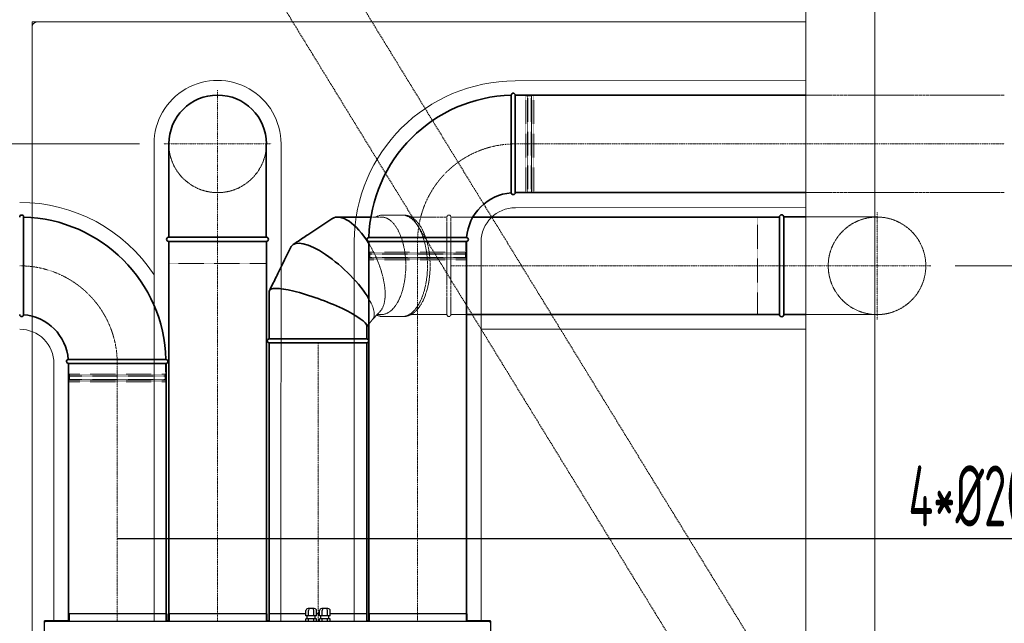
# Model space of a CAD drawing. Header units: millimetres. Extents: x 15940 to 92175, y -24684 to 227664.
# Tile 122 of 132: x 53099 to 55117, y 210806 to 212043. Entities that reach past the tile are written whole.
import ezdxf

# ---------------------------------------------------------------- set-up
doc = ezdxf.new("R2010")
doc.units = ezdxf.units.MM
doc.header["$LTSCALE"] = 0.05
for name, pattern in [('ACAD_ISO02W100', [15, 12, -3]), ('ACAD_ISO10W100', [18, 12, -3, 0, -3]), ('phl_thick', [0]), ('ČÁRKOVANÁ', [0.75, 0.5, -0.25])]:
    doc.linetypes.add(name, pattern=pattern)
doc.layers.get('0').update_dxf_attribs({"lineweight": 5})
for name, color, linetype, lineweight in [('VZT_01 SUP (PŘÍVOD) - OBRYS', 5, 'Continuous', 35), ('VZT_02 SUP (PŘÍVOD) - OSA', 5, 'ACAD_ISO10W100', 5), ('VZT_04 SUP (PŘÍVOD) - SKRYTÉ', 5, 'ACAD_ISO02W100', 5), ('VZT_05 ETA (ODVOD) - OBRYS', 6, 'Continuous', 35), ('VZT_06 ETA (ODVOD) - OSA', 6, 'ACAD_ISO10W100', 5), ('VZT_08 ETA (ODVOD) - SKRYTÉ', 6, 'ACAD_ISO02W100', 5), ('VZT_09 ODA (SÁNÍ) - OBRYS', 3, 'Continuous', 35), ('VZT_10 ODA (SÁNÍ) - OSA', 3, 'ACAD_ISO10W100', 5), ('VZT_13 EHA (VÝFUK) - OBRYS', 14, 'Continuous', 35), ('VZT_14 EHA (VÝFUK) - OSA', 14, 'ACAD_ISO10W100', 5), ('VZT_16 EHA (VÝFUK) - SKRYTÉ', 14, 'ACAD_ISO02W100', 5), ('VZT_21 ZAŘÍZENÍ - OBRYS', 1, 'Continuous', 30), ('VZT_50 POPIS - OBECNE', 7, 'Continuous', 13), ('VZT_60_KOTY - DIMENZE', 7, 'Continuous', 5), ('VZT_IZOLACE - TEPELNÁ', 6, 'IZOLACE TEPELNA', 5)]:
    doc.layers.add(name, color=color, linetype=linetype, lineweight=lineweight)
for name, color, linetype, lineweight, plot in [('VZT_03 SUP (PŘÍVOD) - NETISK', 8, 'ACAD_ISO02W100', 5, False), ('VZT_07 ETA (ODVOD) - NETISK', 8, 'ACAD_ISO02W100', 5, False), ('VZT_11 ODA (SÁNÍ) - NETISK', 8, 'ACAD_ISO02W100', 5, False), ('VZT_15 EHA (VÝFUK) - NETISK', 8, 'ACAD_ISO02W100', 5, False)]:
    doc.layers.add(name, color=color, linetype=linetype, lineweight=lineweight, plot=plot)
doc.styles.add('EVORA_125', font='isocp.shx', dxfattribs={"width": 0.6, "height": 125})
doc.styles.get("Standard").update_dxf_attribs({"font": 'arial.ttf'})
doc.linetypes.add('IZOLACE TEPELNA', pattern='A,12.7,-1.5,["T",Standard,S=2.54,R=0,X=0,Y=-1.27],-3', length=17.2)

msp = doc.modelspace()

# ---------------------------------------------------------------- linework, layer by layer
at = {"color": 0, "linetype": 'Continuous', "lineweight": 0}
msp.add_open_spline([(53886, 211642.9), (53885.6, 211642.9), (53885.2, 211642.9), (53884.8, 211642.9)], degree=3, dxfattribs=at)
at = {"layer": 'VZT_01 SUP (PŘÍVOD) - OBRYS', "extrusion": (0, 1, -2.22045e-16)}
for p, q in [((53750.5, 211638.8), (53818.5, 211638.9)), ((53610.3, 211389), (53760.3, 211389)), ((53781.8, 211389), (53810.3, 211389)), ((53610.3, 211381), (53623.7, 211381)), ((53623.7, 211381), (53810.3, 211381))]:
    msp.add_line(p, q, dxfattribs=at)
at = {"layer": 'VZT_01 SUP (PŘÍVOD) - OBRYS'}
for p, q in [((54655.9, 211638.9), (54027.7, 211638.9)), ((54655.9, 211639), (54656, 211439)), ((54664.9, 211639), (54710.3, 211639)), ((54664.9, 211639), (54665, 211439)), ((54655.9, 211438.9), (54014.3, 211438.9)), ((54665, 211439), (54710.3, 211438.9))]:
    msp.add_line(p, q, dxfattribs=at)
for points in [[(53610.3, 210811.4), (53610.3, 211381)], [(53810.3, 210811.4), (53810.3, 211381)]]:
    msp.add_lwpolyline(points, dxfattribs=at)
for centre, start, end in [((54660.4, 211639), 0.0201, 180.0201), ((54660.5, 211439), 180.0201, 0.0201)]:
    msp.add_arc(centre, 4.5, start, end, dxfattribs=at)
at = {"layer": 'VZT_01 SUP (PŘÍVOD) - OBRYS', "extrusion": (0, -2.22045e-16, -1)}
for centre, start, end in [((-53610.3, 211385), 270, 90), ((-53810.3, 211385), 90, 270)]:
    msp.add_arc(centre, 4, start, end, dxfattribs=at)
at = {"layer": 'VZT_01 SUP (PŘÍVOD) - OBRYS'}
for centre, major_axis, ratio, start_param, end_param in [((53786.3, 211538.9), (-44.8, 98), 0.43014, -1.286937, 0.067489), ((53739.7, 211505), (-82.3, 76.1), 0.320509, -2.334692, 0.093398), ((53710.3, 211451.1), (-99.7, 37.1), 0.182828, -2.02697, 0.067696), ((53710.3, 211451.1), (-99.7, 37.1), 0.182828, -3.073156, -2.02697), ((53710.3, 211389), (-100, 0), 0.000063, -2.094395, 1.047198)]:
    msp.add_ellipse(centre, major_axis=major_axis, ratio=ratio, start_param=start_param, end_param=end_param, dxfattribs=at)
for points, knots in [([(53659.6, 211582.9), (53662.1, 211584.6), (53664.6, 211586.2), (53674.5, 211592.8), (53682, 211597.8), (53706, 211613.6), (53722.4, 211624.5), (53738.8, 211635.4)], [0, 0, 0, 0, 10, 10, 40, 40, 105.770709, 105.770709, 105.770709, 105.770709]), ([(53610.8, 211488.6), (53612.2, 211491.5), (53613.7, 211494.4), (53619.5, 211506), (53623.8, 211514.6), (53637.2, 211541.7), (53646.4, 211560), (53655.5, 211578.3)], [0, 0, 0, 0, 10, 10, 40, 40, 103.238223, 103.238223, 103.238223, 103.238223]), ([(53610.3, 211389), (53610.3, 211389.4), (53610.3, 211389.7), (53610.3, 211390.4), (53610.3, 211390.8), (53610.3, 211391.7), (53610.3, 211392.2), (53610.3, 211393.3), (53610.3, 211393.8), (53610.3, 211395.1), (53610.3, 211395.8), (53610.3, 211397.3), (53610.3, 211398.1), (53610.3, 211400), (53610.3, 211401), (53610.3, 211403.1), (53610.3, 211404.3), (53610.3, 211407), (53610.3, 211408.4), (53610.3, 211411.6), (53610.3, 211413.3), (53610.3, 211417.1), (53610.3, 211419.1), (53610.3, 211423.7), (53610.3, 211426.1), (53610.3, 211431.6), (53610.3, 211434.6), (53610.3, 211441.1), (53610.3, 211444.7), (53610.4, 211452.5), (53610.4, 211456.8), (53610.4, 211466.2), (53610.4, 211471.3), (53610.4, 211480), (53610.4, 211483.4), (53610.4, 211486.9)], [0, 0, 0, 0, 1, 1, 2.2, 2.2, 3.64, 3.64, 5.368, 5.368, 7.4416, 7.4416, 9.92992, 9.92992, 12.915904, 12.915904, 16.499085, 16.499085, 20.798902, 20.798902, 25.958682, 25.958682, 32.150419, 32.150419, 39.580502, 39.580502, 48.496603, 48.496603, 59.195923, 59.195923, 72.035108, 72.035108, 87.442129, 87.442129, 97.882279, 97.882279, 97.882279, 97.882279]), ([(53810.2, 211415.3), (53810.2, 211412), (53810.2, 211408.6), (53810.2, 211399.9), (53810.3, 211394.4), (53810.3, 211389)], [0, 0, 0, 0, 10, 10, 26.273863, 26.273863, 26.273863, 26.273863]), ([(53760.3, 211389), (53766.3, 211389), (53771.9, 211389), (53778.7, 211389), (53780.3, 211389), (53781.8, 211389)], [-315.054875, -315.054875, -315.054875, -315.054875, -294.252947, -294.252947, -287.680532, -287.680532, -287.680532, -287.680532])]:
    msp.add_open_spline(points, degree=3, knots=knots, dxfattribs=at)
msp.add_open_spline([(53814.3, 211419.1), (53812.9, 211417.4), (53811.6, 211415.7), (53810.2, 211414)], degree=3, dxfattribs=at)
at = {"layer": 'VZT_02 SUP (PŘÍVOD) - OSA', "ltscale": 0.3}
for p, q in [((54855.9, 211539), (54855.9, 211649)), ((54655.9, 211539), (54855.9, 211539)), ((54855.9, 211539), (54965.9, 211539.1)), ((54855.9, 211539), (54856, 211429))]:
    msp.add_line(p, q, dxfattribs=at)
at = {"layer": 'VZT_02 SUP (PŘÍVOD) - OSA', "ltscale": 5}
msp.add_line((53982.5, 211538.9), (54655.9, 211538.9), dxfattribs=at)
msp.add_lwpolyline([(53710.3, 211381), (53710.3, 210811.4)], dxfattribs=at)
at = {"layer": 'VZT_03 SUP (PŘÍVOD) - NETISK', "ltscale": 0.4}
for p, q in [((54655.9, 211639), (54610.9, 211638.9)), ((54610.9, 211638.9), (54611, 211439)), ((54611, 211439), (54656, 211439))]:
    msp.add_line(p, q, dxfattribs=at)
at = {"layer": 'VZT_04 SUP (PŘÍVOD) - SKRYTÉ', "ltscale": 5, "extrusion": (0, 1, -2.22045e-16)}
for p, q in [((53818.5, 211638.9), (53840, 211638.9)), ((53843.6, 211643), (53882.5, 211643)), ((53974.5, 211638.9), (53901, 211638.9)), ((53974.5, 211638.9), (53974.5, 211638.9)), ((53982.5, 211438.9), (53982.5, 211638.9)), ((53840, 211438.9), (53831.5, 211439)), ((53843.6, 211434.9), (53882.5, 211434.9)), ((53901, 211438.9), (53974.5, 211438.9)), ((53974.5, 211438.9), (53974.5, 211438.9))]:
    msp.add_line(p, q, dxfattribs=at)
at = {"layer": 'VZT_04 SUP (PŘÍVOD) - SKRYTÉ', "ltscale": 5}
for p, q in [((54027.7, 211638.9), (53982.5, 211638.9)), ((54014.3, 211438.9), (53982.5, 211438.9))]:
    msp.add_line(p, q, dxfattribs=at)
at = {"layer": 'VZT_04 SUP (PŘÍVOD) - SKRYTÉ', "ltscale": 2}
for p, q in [((54710.3, 211639), (54855.9, 211639)), ((54710.3, 211438.9), (54856, 211438.9))]:
    msp.add_line(p, q, dxfattribs=at)
at = {"layer": 'VZT_04 SUP (PŘÍVOD) - SKRYTÉ', "ltscale": 5, "extrusion": (0, -2.22045e-16, -1)}
for centre, start, end in [((-53978.5, 211638.9), 0, 180), ((-53978.5, 211438.9), 180, 0)]:
    msp.add_arc(centre, 4, start, end, dxfattribs=at)
at = {"layer": 'VZT_04 SUP (PŘÍVOD) - SKRYTÉ', "ltscale": 2}
for start, end in [(90.0201, 270.0201), (270.0201, 90.0201)]:
    msp.add_arc((54855.9, 211538.9), 100, start, end, dxfattribs=at)
at = {"layer": 'VZT_04 SUP (PŘÍVOD) - SKRYTÉ', "ltscale": 5}
for centre, major_axis, ratio, start_param, end_param in [((53840.1, 211538.9), (0, 100), 0.5, -1.570869, 0.001002), ((53786.3, 211538.9), (-44.8, 98), 0.43014, -1.76497, -1.286937), ((53786.3, 211538.9), (-44.8, 98), 0.43014, -2.96744, -1.76497), ((53739.7, 211505), (-82.3, 76.1), 0.320509, -3.119115, -2.334692)]:
    msp.add_ellipse(centre, major_axis=major_axis, ratio=ratio, start_param=start_param, end_param=end_param, dxfattribs=at)
at = {"layer": 'VZT_04 SUP (PŘÍVOD) - SKRYTÉ', "ltscale": 5, "extrusion": (3.50325e-46, -2.22045e-16, -1)}
msp.add_ellipse((53882.5, 211538.9), major_axis=(0, 104.1), ratio=0.5, start_param=0, end_param=3.141593, dxfattribs=at)
at = {"layer": 'VZT_04 SUP (PŘÍVOD) - SKRYTÉ', "ltscale": 5}
for points, knots in [([(53828.3, 211638.9), (53828.5, 211639), (53828.8, 211639.2), (53833.7, 211641.7), (53838.6, 211643), (53843.6, 211643)], [6.0138855, 6.0138855, 6.0138855, 6.0138855, 6.0269681, 6.0269681, 6.2831853, 6.2831853, 6.2831853, 6.2831853]), ([(53884.8, 211435), (53886.2, 211434.9), (53887.6, 211435), (53894.5, 211435.7), (53900, 211437.9), (53910.4, 211445.3), (53915.4, 211450.7), (53924.4, 211464.5), (53928.3, 211472.9), (53934.5, 211491.7), (53936.9, 211502), (53939.7, 211523.5), (53940.2, 211534.6), (53939.5, 211556.7), (53938.3, 211567.6), (53934, 211588.1), (53931.1, 211597.7), (53923.7, 211614.7), (53919.2, 211622.1), (53909.1, 211633.9), (53903.5, 211638.2), (53893.7, 211642.2), (53889.9, 211642.9), (53886, 211642.9)], [3.121742, 3.121742, 3.121742, 3.121742, 3.192631, 3.192631, 3.481193, 3.481193, 3.797046, 3.797046, 4.125779, 4.125779, 4.452841, 4.452841, 4.778049, 4.778049, 5.102841, 5.102841, 5.428621, 5.428621, 5.756678, 5.756678, 6.08352, 6.08352, 6.283185, 6.283185, 6.283185, 6.283185]), ([(53974.5, 211438.9), (53974.5, 211438.9), (53974.5, 211441.3), (53974.5, 211450.7), (53974.5, 211457.8), (53974.5, 211475.9), (53974.5, 211486.7), (53974.5, 211510.6), (53974.5, 211523.4), (53974.5, 211549.4), (53974.5, 211562.3), (53974.5, 211586.6), (53974.5, 211597.7), (53974.5, 211616.7), (53974.5, 211624.4), (53974.5, 211635.3), (53974.5, 211638.3), (53974.5, 211638.9), (53974.5, 211638.9), (53974.5, 211638.9)], [157.613566, 157.613566, 157.613566, 157.613566, 195.393508, 195.393508, 234.551342, 234.551342, 273.721472, 273.721472, 312.806301, 312.806301, 351.735982, 351.735982, 390.710875, 390.710875, 429.832624, 429.832624, 468.991563, 468.991563, 473.053633, 473.053633, 473.053633, 473.053633]), ([(53840.1, 211438.9), (53840.3, 211438.9), (53840.5, 211438.9), (53847.3, 211439.1), (53853.7, 211441.8), (53865.7, 211452), (53871.1, 211459.4), (53880.3, 211478), (53883.9, 211488.9), (53888.8, 211513), (53890.1, 211525.9), (53890.1, 211538.9)], [-157.570471, -157.570471, -157.570471, -157.570471, -156.25769, -156.25769, -117.193163, -117.193163, -78.128799, -78.128799, -39.064428, -39.064428, 0, 0, 0, 0]), ([(53837.8, 211445.7), (53835.5, 211443.4), (53833.3, 211441), (53828.1, 211435.4), (53825.2, 211432.3), (53822.3, 211429.1)], [0, 0, 0, 0, 10.000028, 10.000028, 23.298714, 23.298714, 23.298714, 23.298714]), ([(53822.5, 211429.4), (53820.7, 211427.2), (53818.9, 211424.9), (53816.1, 211421.4), (53815.2, 211420.3), (53814.3, 211419.1)], [0, 0, 0, 0, 10.000045, 10.000045, 15.24533, 15.24533, 15.24533, 15.24533])]:
    msp.add_open_spline(points, degree=3, knots=knots, dxfattribs=at)
for points in [[(53843.6, 211434.9), (53839.1, 211434.9), (53834.7, 211435.9), (53830.4, 211437.9)], [(53840, 211438.9), (53840, 211438.9), (53840.1, 211438.9), (53840.1, 211438.9)]]:
    msp.add_open_spline(points, degree=3, dxfattribs=at)
at = {"layer": 'VZT_05 ETA (ODVOD) - OBRYS'}
for points in [[(53404.2, 211597.9), (53404.2, 211788.9)], [(53604.2, 211597.9), (53604.2, 211788.9)], [(53404.2, 211597.9), (53604.2, 211597.9)], [(53404.2, 211588.9), (53604.2, 211588.9)], [(53404.3, 211588.9), (53404.3, 210810.6)], [(53604.3, 211588.9), (53604.3, 210810.6)]]:
    msp.add_lwpolyline(points, dxfattribs=at)
for centre, radius, start, end in [((53504.4, 211788.9), 100, 0, 180), ((53404.2, 211593.4), 4.5, 90, 270), ((53604.2, 211593.4), 4.5, 270, 90)]:
    msp.add_arc(centre, radius, start, end, dxfattribs=at)
at = {"layer": 'VZT_06 ETA (ODVOD) - OSA', "ltscale": 0.3}
for points in [[(53504.2, 211788.9), (53504.2, 211898.9)], [(53504.2, 211788.9), (53394.2, 211788.9)], [(53504.2, 211588.9), (53504.2, 211788.9)], [(53504.2, 211788.9), (53614.2, 211788.9)]]:
    msp.add_lwpolyline(points, dxfattribs=at)
at = {"layer": 'VZT_06 ETA (ODVOD) - OSA', "ltscale": 5}
msp.add_lwpolyline([(53504.3, 210810.6), (53504.3, 211588.9)], dxfattribs=at)
at = {"layer": 'VZT_07 ETA (ODVOD) - NETISK', "ltscale": 0.4}
msp.add_lwpolyline([(53404.2, 211588.9), (53404.2, 211543.9), (53604.2, 211543.9), (53604.2, 211588.9)], dxfattribs=at)
at = {"layer": 'VZT_08 ETA (ODVOD) - SKRYTÉ', "ltscale": 2}
msp.add_arc((53504.4, 211788.9), 100, 180, 0, dxfattribs=at)
at = {"layer": 'VZT_09 ODA (SÁNÍ) - OBRYS'}
for p, q in [((53106.8, 211538.8), (53106.8, 211638.9)), ((53298.7, 211346.8), (53398.7, 211346.8)), ((53398.7, 211338.8), (53198.7, 211338.8))]:
    msp.add_line(p, q, dxfattribs=at)
for points in [[(53198.7, 210810.6), (53198.7, 211338.8)], [(53398.7, 210810.6), (53398.7, 211338.8)]]:
    msp.add_lwpolyline(points, dxfattribs=at)
for centre, radius, start, end in [((53102.8, 211638.9), 4, 359.992, 179.992), ((53098.7, 211338.9), 300, 1.52, 88.4639), ((53102.8, 211438.9), 4, 179.992, 355.4107), ((53098.7, 211338.9), 100, 4.5732, 85.4107), ((53198.7, 211342.8), 4, 94.5732, 269.992), ((53398.7, 211342.8), 4, 269.992, 89.992)]:
    msp.add_arc(centre, radius, start, end, dxfattribs=at)
for points, knots in [([(53106.7, 211438.5), (53106.7, 211438.5), (53106.7, 211440.8), (53106.7, 211449.7), (53106.7, 211456.7), (53106.8, 211474.5), (53106.8, 211485.1), (53106.8, 211508.9), (53106.8, 211521.7), (53106.8, 211536.1), (53106.8, 211537.4), (53106.8, 211538.8)], [315.294186, 315.294186, 315.294186, 315.294186, 351.735982, 351.735982, 390.710875, 390.710875, 429.832624, 429.832624, 468.991563, 468.991563, 473.053633, 473.053633, 473.053633, 473.053633]), ([(53298.7, 211346.8), (53286, 211346.8), (53273.5, 211346.8), (53249.7, 211346.8), (53238.6, 211346.8), (53219.7, 211346.8), (53212.2, 211346.8), (53201.7, 211346.8), (53198.8, 211346.8), (53198.4, 211346.8), (53198.4, 211346.8), (53198.4, 211346.8)], [157.533456, 157.533456, 157.533456, 157.533456, 195.393508, 195.393508, 234.551342, 234.551342, 273.721472, 273.721472, 312.806301, 312.806301, 315.294186, 315.294186, 315.294186, 315.294186])]:
    msp.add_open_spline(points, degree=3, knots=knots, dxfattribs=at)
at = {"layer": 'VZT_10 ODA (SÁNÍ) - OSA', "ltscale": 0.3}
msp.add_lwpolyline([(53098.8, 211538.9), (53098.8, 211538.9, -0.414214), (53298.7, 211338.8), (53298.7, 211338.8)], format="xyb", dxfattribs=at)
at = {"layer": 'VZT_10 ODA (SÁNÍ) - OSA', "ltscale": 5}
msp.add_lwpolyline([(53298.7, 211338.8), (53298.7, 210810.6)], dxfattribs=at)
at = {"layer": 'VZT_11 ODA (SÁNÍ) - NETISK', "ltscale": 0.4}
for p, q in [((53199.7, 211316.8), (53199.7, 211338.8)), ((53397.7, 211316.8), (53397.7, 211338.8)), ((53198.7, 211313.3), (53398.7, 211313.3)), ((53198.7, 211312.8), (53198.7, 211313.3)), ((53198.7, 211312.8), (53398.7, 211312.8)), ((53198.7, 211305.8), (53398.7, 211305.8)), ((53198.7, 211305.3), (53198.7, 211305.8)), ((53198.7, 211305.3), (53398.7, 211305.3)), ((53199.7, 211316.8), (53397.7, 211316.8)), ((53199.7, 211304.8), (53397.7, 211304.8)), ((53199.7, 211300.8), (53199.7, 211304.8)), ((53200.7, 211313.3), (53200.7, 211316.8)), ((53200.7, 211305.8), (53200.7, 211312.8)), ((53200.7, 211304.8), (53200.7, 211305.3)), ((53396.7, 211313.3), (53396.7, 211316.8)), ((53396.7, 211305.8), (53396.7, 211312.8)), ((53396.7, 211304.8), (53396.7, 211305.3)), ((53397.7, 211300.8), (53397.7, 211304.8)), ((53398.7, 211312.8), (53398.7, 211313.3)), ((53398.7, 211305.3), (53398.7, 211305.8)), ((53199.7, 211300.8), (53397.7, 211300.8))]:
    msp.add_line(p, q, dxfattribs=at)
at = {"layer": 'VZT_13 EHA (VÝFUK) - OBRYS'}
for p, q in [((54106.3, 211788.8), (54106.3, 211888.9)), ((54710.3, 211888.9), (54114.3, 211888.9)), ((54114.3, 211888.9), (54114.3, 211688.9)), ((54710.3, 211688.9), (54114.3, 211688.9)), ((53914.3, 211596.9), (53814.3, 211596.9)), ((54014.3, 211588.9), (53814.3, 211588.9))]:
    msp.add_line(p, q, dxfattribs=at)
for points in [[(53814.3, 210810.6), (53814.3, 211588.9)], [(54014.3, 210810.6), (54014.3, 211588.9)]]:
    msp.add_lwpolyline(points, dxfattribs=at)
for centre, radius, start, end in [((54110.3, 211888.9), 4, 0, 180), ((54114.3, 211588.9), 300, 91.5281, 178.4719), ((54114.3, 211588.9), 100, 94.5812, 175.4188), ((54110.3, 211688.9), 4, 184.5812, 0), ((53814.3, 211592.9), 4, 90, 270), ((54014.3, 211592.9), 4, 270, 85.4188)]:
    msp.add_arc(centre, radius, start, end, dxfattribs=at)
for points, knots in [([(54106.3, 211788.8), (54106.3, 211776.2), (54106.3, 211763.7), (54106.3, 211739.8), (54106.3, 211728.7), (54106.3, 211709.9), (54106.3, 211702.3), (54106.3, 211691.8), (54106.3, 211688.9), (54106.3, 211688.6), (54106.3, 211688.5), (54106.3, 211688.5)], [157.533456, 157.533456, 157.533456, 157.533456, 195.393508, 195.393508, 234.551342, 234.551342, 273.721472, 273.721472, 312.806301, 312.806301, 315.294186, 315.294186, 315.294186, 315.294186]), ([(54014.6, 211596.9), (54014.6, 211596.9), (54012.4, 211596.9), (54003.4, 211596.9), (53996.5, 211596.9), (53978.7, 211596.9), (53968, 211596.9), (53944.3, 211596.9), (53931.4, 211596.9), (53917, 211596.9), (53915.7, 211596.9), (53914.3, 211596.9)], [315.294186, 315.294186, 315.294186, 315.294186, 351.735982, 351.735982, 390.710875, 390.710875, 429.832624, 429.832624, 468.991563, 468.991563, 473.053633, 473.053633, 473.053633, 473.053633])]:
    msp.add_open_spline(points, degree=3, knots=knots, dxfattribs=at)
at = {"layer": 'VZT_14 EHA (VÝFUK) - OSA', "ltscale": 5}
msp.add_line((54114.3, 211788.9), (55116.8, 211788.9), dxfattribs=at)
at = {"layer": 'VZT_14 EHA (VÝFUK) - OSA', "ltscale": 0.3}
msp.add_lwpolyline([(53914.3, 211588.9), (53914.3, 211588.9, -0.414214), (54114.3, 211788.9), (54114.3, 211788.9)], format="xyb", dxfattribs=at)
at = {"layer": 'VZT_14 EHA (VÝFUK) - OSA', "ltscale": 5}
msp.add_lwpolyline([(53914.3, 211588.9), (53914.3, 210810.6)], dxfattribs=at)
at = {"layer": 'VZT_15 EHA (VÝFUK) - NETISK', "ltscale": 0.4}
for p, q in [((54136.3, 211887.9), (54114.3, 211887.9)), ((54136.3, 211689.9), (54136.3, 211887.9)), ((54139.8, 211886.9), (54136.3, 211886.9)), ((54139.8, 211688.9), (54139.8, 211888.9)), ((54140.3, 211888.9), (54139.8, 211888.9)), ((54140.3, 211688.9), (54140.3, 211888.9)), ((54147.3, 211886.9), (54140.3, 211886.9)), ((54147.3, 211688.9), (54147.3, 211888.9)), ((54147.8, 211888.9), (54147.3, 211888.9)), ((54147.8, 211688.9), (54147.8, 211888.9)), ((54148.3, 211886.9), (54147.8, 211886.9)), ((54148.3, 211689.9), (54148.3, 211887.9)), ((54152.3, 211887.9), (54148.3, 211887.9)), ((54152.3, 211689.9), (54152.3, 211887.9)), ((54136.3, 211689.9), (54114.3, 211689.9)), ((54139.8, 211690.9), (54136.3, 211690.9)), ((54140.3, 211688.9), (54139.8, 211688.9)), ((54147.3, 211690.9), (54140.3, 211690.9)), ((54147.8, 211688.9), (54147.3, 211688.9)), ((54148.3, 211690.9), (54147.8, 211690.9)), ((54152.3, 211689.9), (54148.3, 211689.9)), ((53815.3, 211588.9), (53815.3, 211566.9)), ((54013.3, 211588.9), (54013.3, 211566.9)), ((54013.3, 211566.9), (53815.3, 211566.9)), ((53816.3, 211566.9), (53816.3, 211563.4)), ((54012.3, 211566.9), (54012.3, 211563.4)), ((54014.3, 211563.4), (53814.3, 211563.4)), ((53814.3, 211563.4), (53814.3, 211562.9)), ((54014.3, 211562.9), (53814.3, 211562.9)), ((54014.3, 211555.9), (53814.3, 211555.9)), ((53814.3, 211555.9), (53814.3, 211555.4)), ((54014.3, 211555.4), (53814.3, 211555.4)), ((54013.3, 211554.9), (53815.3, 211554.9)), ((53815.3, 211554.9), (53815.3, 211550.9)), ((54013.3, 211550.9), (53815.3, 211550.9)), ((53816.3, 211562.9), (53816.3, 211555.9)), ((53816.3, 211555.4), (53816.3, 211554.9)), ((54012.3, 211562.9), (54012.3, 211555.9)), ((54012.3, 211555.4), (54012.3, 211554.9)), ((54013.3, 211554.9), (54013.3, 211550.9)), ((54014.3, 211563.4), (54014.3, 211562.9)), ((54014.3, 211555.9), (54014.3, 211555.4))]:
    msp.add_line(p, q, dxfattribs=at)
at = {"layer": 'VZT_16 EHA (VÝFUK) - SKRYTÉ', "ltscale": 5}
for p, q in [((55116.8, 211888.9), (54710.3, 211888.9)), ((55116.8, 211688.9), (54710.3, 211688.9))]:
    msp.add_line(p, q, dxfattribs=at)
at = {"layer": 'VZT_21 ZAŘÍZENÍ - OBRYS'}
for p, q in [((53400.3, 210825.3), (53200.3, 210825.3)), ((53200.3, 210825.3), (53200.3, 210810.6)), ((53400.3, 210825.3), (53400.3, 210810.6)), ((53605.3, 210825.3), (53405.3, 210825.3)), ((53405.3, 210825.3), (53405.3, 210810.6)), ((53605.3, 210825.3), (53605.3, 210810.6)), ((53685.3, 210825.3), (53610.3, 210825.3)), ((53610.3, 210825.3), (53610.3, 210810.6)), ((53685.3, 210821.2), (53685.3, 210832.2)), ((53690.6, 210821.2), (53685.3, 210821.2)), ((53688.3, 210815.2), (53688.3, 210821.2)), ((53693, 210836.2), (53689.9, 210836.2)), ((53690.6, 210821.2), (53690.6, 210832.2)), ((53701.6, 210821.2), (53690.6, 210821.2)), ((53699.3, 210836.2), (53693, 210836.2)), ((53702.6, 210836.2), (53699.3, 210836.2)), ((53701.6, 210821.2), (53701.6, 210832.2)), ((53707.2, 210821.2), (53701.6, 210821.2)), ((53704.3, 210815.2), (53704.3, 210821.2)), ((53707.2, 210821.2), (53707.2, 210832.2)), ((53713.3, 210825.3), (53707.2, 210825.3)), ((53713.3, 210821.2), (53713.3, 210832.2)), ((53718.6, 210821.2), (53713.3, 210821.2)), ((53716.3, 210815.2), (53716.3, 210821.2)), ((53721, 210836.2), (53717.9, 210836.2)), ((53718.6, 210821.2), (53718.6, 210832.2)), ((53729.6, 210821.2), (53718.6, 210821.2)), ((53727.3, 210836.2), (53721, 210836.2)), ((53730.6, 210836.2), (53727.3, 210836.2)), ((53729.6, 210821.2), (53729.6, 210832.2)), ((53735.2, 210821.2), (53729.6, 210821.2)), ((53732.3, 210815.2), (53732.3, 210821.2)), ((53735.2, 210821.2), (53735.2, 210832.2)), ((53810.3, 210825.3), (53735.2, 210825.3)), ((53810.3, 210825.3), (53810.3, 210810.6)), ((54015.3, 210825.3), (53815.3, 210825.3)), ((53815.3, 210825.3), (53815.3, 210810.6)), ((54015.3, 210825.3), (54015.3, 210810.6)), ((53200.3, 210811.4), (53149.3, 210811.4)), ((53149.3, 210810.6), (53149.3, 210811.4)), ((53149.3, 210810.6), (54063.5, 210810.6)), ((53149.3, 210809.7), (53149.3, 210810.6)), ((53149.3, 210809.7), (53149.3, 210809.6)), ((53149.8, 210809.6), (53149.3, 210809.6)), ((53149.3, 210501.6), (53149.3, 210809.6)), ((53150.8, 210809), (53150.8, 210809)), ((53405.3, 210811.4), (53400.3, 210811.4)), ((53610.3, 210811.4), (53605.3, 210811.4)), ((53690.6, 210815.2), (53685.3, 210815.2)), ((53685.3, 210810.6), (53685.3, 210815.2)), ((53701.5, 210815.2), (53690.6, 210815.2)), ((53690.6, 210810.6), (53690.6, 210815.2)), ((53707.2, 210815.2), (53701.5, 210815.2)), ((53701.5, 210810.6), (53701.5, 210815.2)), ((53707.2, 210810.6), (53707.2, 210815.2)), ((53718.6, 210815.2), (53713.3, 210815.2)), ((53713.3, 210810.6), (53713.3, 210815.2)), ((53729.5, 210815.2), (53718.6, 210815.2)), ((53718.6, 210810.6), (53718.6, 210815.2)), ((53735.2, 210815.2), (53729.5, 210815.2)), ((53729.5, 210810.6), (53729.5, 210815.2)), ((53735.2, 210810.6), (53735.2, 210815.2)), ((53815.3, 210811.4), (53810.3, 210811.4)), ((54063.5, 210811.4), (54015.3, 210811.4)), ((54062.9, 210809.6), (54063.5, 210809.6)), ((54063.5, 210810.6), (54063.5, 210811.4)), ((54063.5, 210810.6), (54063.5, 210809.7)), ((54063.5, 210809.6), (54063.5, 210809.7)), ((54063.5, 210809.6), (54063.5, 210501.6))]:
    msp.add_line(p, q, dxfattribs=at)
for centre, major_axis, ratio, start_param, end_param in [((53689.9, 210832.2), (4.62, 0), 0.866176, 1.570796, 3.141593), ((53693, 210832.2), (0, 4), 0.59592, 0, 1.570796), ((53699.3, 210832.2), (0, 4), 0.558579, 4.712389, 6.283185), ((53702.6, 210832.2), (-4.62, 0), 0.866176, 3.141593, 4.712389), ((53717.9, 210832.2), (4.62, 0), 0.866176, 1.570796, 3.141593), ((53721, 210832.2), (0, 4), 0.59592, 0, 1.570796), ((53727.3, 210832.2), (0, 4), 0.558579, 4.712389, 6.283185), ((53730.6, 210832.2), (-4.62, 0), 0.866176, 3.141593, 4.712389)]:
    msp.add_ellipse(centre, major_axis=major_axis, ratio=ratio, start_param=start_param, end_param=end_param, dxfattribs=at)
for points, knots in [([(53149.3, 210810.6), (53149.7, 210810.6), (53150.1, 210810.1), (53150.5, 210809.5), (53150.7, 210809.3), (53150.8, 210809.1), (53151, 210808.9)], [-1, -1, -1, -1, -0.246936, -0.246936, -0.246936, 0, 0, 0, 0]), ([(53150.8, 210809), (53150.3, 210809.3), (53149.9, 210809.6), (53149.4, 210809.7), (53149.4, 210809.7), (53149.3, 210809.7), (53149.3, 210809.7)], [0.0797862, 0.0797862, 0.0797862, 0.0797862, 0.9092253, 0.9092253, 0.9092253, 1, 1, 1, 1]), ([(53149.4, 210809.4), (53149.5, 210809.3), (53149.9, 210809.2), (53150.3, 210809), (53150.5, 210809), (53150.7, 210808.9), (53151, 210808.9)], [-0.7752376, -0.7752376, -0.7752376, -0.7752376, -0.2469362, -0.2469362, -0.2469362, 0, 0, 0, 0]), ([(54063.5, 210810.6), (54063, 210810.6), (54062.6, 210810.1), (54062.2, 210809.5), (54062, 210809.3), (54061.9, 210809.1), (54061.8, 210808.9)], [-1, -1, -1, -1, -0.246936, -0.246936, -0.246936, 0, 0, 0, 0]), ([(54061.8, 210808.9), (54062.3, 210809.2), (54062.8, 210809.6), (54063.3, 210809.7), (54063.4, 210809.7), (54063.4, 210809.7), (54063.5, 210809.7)], [0, 0, 0, 0, 0.909225, 0.909225, 0.909225, 1, 1, 1, 1]), ([(54063.3, 210809.4), (54063.2, 210809.3), (54062.8, 210809.2), (54062.4, 210809), (54062.2, 210809), (54062, 210808.9), (54061.8, 210808.9)], [-0.7752376, -0.7752376, -0.7752376, -0.7752376, -0.2469362, -0.2469362, -0.2469362, 0, 0, 0, 0])]:
    msp.add_open_spline(points, degree=3, knots=knots, dxfattribs=at)
for points in [[(53149.3, 210809.6), (53149.3, 210809.5), (53149.3, 210809.5), (53149.4, 210809.4)], [(53150.8, 210809), (53150.6, 210809.1), (53150.4, 210809.2), (53150.2, 210809.4)], [(54061.8, 210808.9), (54062, 210809), (54062.3, 210809.2), (54062.5, 210809.4)], [(54063.5, 210809.6), (54063.5, 210809.5), (54063.4, 210809.5), (54063.3, 210809.4)]]:
    msp.add_open_spline(points, degree=3, dxfattribs=at)
at = {"layer": 'VZT_50 POPIS - OBECNE', "color": 8, "linetype": 'phl_thick'}
for p, q in [((54851.2, 209938.9), (54851.2, 213855.3)), ((54710.3, 209938.9), (54710.3, 213738.1)), ((53124.3, 209938.9), (53124.3, 212038.9)), ((54710.3, 212038.9), (53124.3, 212038.9))]:
    msp.add_line(p, q, dxfattribs=at)
at = {"layer": 'VZT_50 POPIS - OBECNE', "color": 8, "linetype": 'ČÁRKOVANÁ', "ltscale": 100}
for p, q in [((54945.7, 209938.9), (53554.2, 212208.9)), ((53716.7, 212208.9), (55108.2, 209938.9))]:
    msp.add_line(p, q, dxfattribs=at)
at = {"layer": 'VZT_50 POPIS - OBECNE', "linetype": 'phl_thick'}
for p, q in [((53344.2, 211788.9), (52155.1, 211788.9)), ((55015.9, 211538.9), (55556.9, 211538.9))]:
    msp.add_line(p, q, dxfattribs=at)
msp.add_arc((53134.4, 212028.7), 10.1, 90, 180, dxfattribs=at)
at = {"layer": 'VZT_60_KOTY - DIMENZE', "linetype": 'ByBlock', "lineweight": -2}
msp.add_line((54772.6, 210979.6), (54822.6, 210979.6), dxfattribs=at)
for points in [[(53298.7, 210979.6), (54772.6, 210979.6)], [(54822.6, 210979.6), (55427.6, 210979.6)]]:
    msp.add_lwpolyline(points, dxfattribs=at)
at = {"layer": 'VZT_IZOLACE - TEPELNÁ', "ltscale": 10}
for p, q in [((54114.2, 211917.9), (54710.2, 211918.9)), ((53374.3, 210810.6), (53374.2, 211788.9)), ((53634.4, 211788.9), (53634.3, 210810.6)), ((54710.7, 211658.9), (54114.6, 211657.9)), ((53784.3, 210810.6), (53784.3, 211588.9)), ((54044.3, 211588.1), (54044.3, 210810.6)), ((54710.3, 211408.9), (54044.3, 211408.9)), ((53168.7, 210811.4), (53168.7, 211338.9))]:
    msp.add_line(p, q, dxfattribs=at)
for centre, radius, start, end in [((53504.3, 211788.9), 130.1, 359.9993, 180.0007), ((54114.8, 211587.4), 330.5, 90.0961, 179.7259), ((53098.8, 211338.9), 330, 33.4001, 90), ((54114.8, 211587.4), 70.5, 90.0961, 179.4066), ((53098.8, 211338.9), 70, 359.9836, 90)]:
    msp.add_arc(centre, radius, start, end, dxfattribs=at)

# ---------------------------------------------------------------- texts
at = {"layer": 'VZT_60_KOTY - DIMENZE', "linetype": 'phl_thick', "insert": (55427.6, 211129.6), "char_height": 125, "attachment_point": 3, "style": 'EVORA_125'}
msp.add_mtext('4*%%C200-TI30', dxfattribs=at)

doc.saveas('drawing.dxf')
